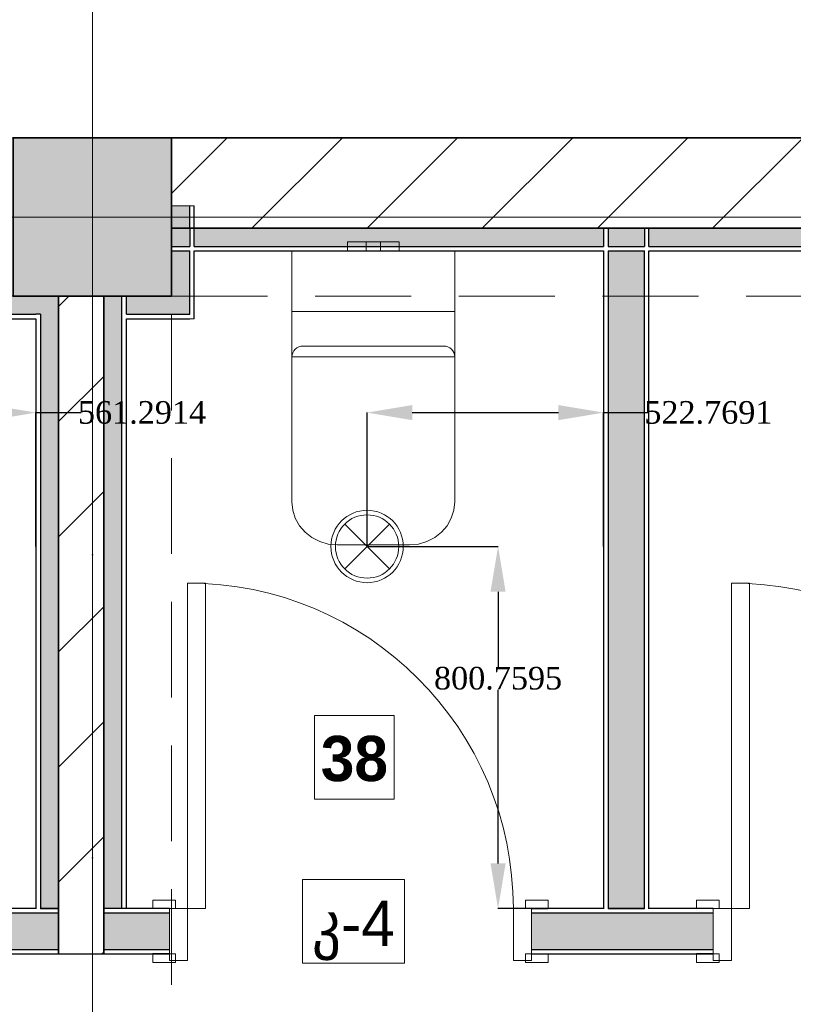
# Model space of a CAD drawing. Header units: millimetres. Extents: x 0 to 88385, y 0 to 41127.
# Tile 74 of 244: x 43071 to 44780, y 30922 to 33099. Entities that reach past the tile are written whole.
import ezdxf
from ezdxf import colors
from ezdxf.entities.mleader import LeaderData, LeaderLine
from ezdxf.enums import TextEntityAlignment as Align
from ezdxf.math import Vec2, Vec3

# ---------------------------------------------------------------- set-up
doc = ezdxf.new("R2010")
doc.units = ezdxf.units.MM
doc.header["$MEASUREMENT"] = 0
doc.set_wipeout_variables(frame=1)
doc.linetypes.add('Dot & Dashed', pattern=[670.277762, 317.5, -176.388889, 0, -176.388874])
doc.linetypes.add('Hidden', pattern=[317.5, 211.666667, -105.833333])
for name, color, linetype in [('- განათება', 7, 'Continuous'), ('New_Structural - Bearing', 7, 'Continuous'), ('Structural - Bearing', 7, 'Continuous'), ('Structural - Grid', 7, 'Continuous')]:
    doc.layers.add(name, color=color, linetype=linetype)
for name, color, linetype, lineweight in [('New_Annotation - Text_Pen_No__20', 1, 'Continuous', 0), ('New_Archicad Doors_Pen_No__1', 7, 'Continuous', 13), ('New_Interior - Furniture _Pen_No__1', 7, 'Continuous', 13), ('New_Structural - Bearing_Pen_No__1', 7, 'Continuous', 13), ('Structural - Bearing_Pen_No__1', 7, 'Continuous', 13), ('Structural - Bearing_Pen_No__20', 1, 'Continuous', 0), ('Structural - Bearing_Pen_No__27', 7, 'Continuous', 35)]:
    doc.layers.add(name, color=color, linetype=linetype, lineweight=lineweight)
for name, color, linetype, lineweight, true_color in [('New_Interior - Lamp_Pen_No__77', 7, 'Continuous', 20, 0xffeb28), ('New_Structural - Bearing_Pen_No__255', 7, 'Continuous', 13, 0xe8e8e8), ('New_Structural - Bearing_Pen_No__5', 7, 'Continuous', 25, 0x40a5ff), ('New_Structural - Bearing_Pen_No__57', 7, 'Continuous', 25, 0xdcd214), ('Structural - Bearing_Pen_No__161', 7, 'Continuous', 13, 0x6a6a6a), ('Structural - Bearing_Pen_No__28', 7, 'Continuous', 35, 0xa80f02), ('Structural - Bearing_Pen_No__81', 7, 'Continuous', 20, 0x6a6a6a), ('Structural - Grid_Pen_No__81', 7, 'Continuous', 20, 0x6a6a6a)]:
    doc.layers.add(name, color=color, linetype=linetype, lineweight=lineweight, true_color=true_color)
doc.styles.add('GENERATED_STYLE_2', font='txt')
doc.styles.add('GENERATED_STYLE_3', font='txt')
doc.styles.get("Standard").update_dxf_attribs({"font": 'sylfaen.ttf'})
doc.dimstyles.get("Standard").update_dxf_attribs({"dimtxt": 0.18, "dimasz": 0.18, "dimexe": 0.18, "dimexo": 0.0625, "dimgap": 0.09, "dimtad": 0, "dimtih": 1, "dimtoh": 1, "dimdec": 4, "dimzin": 0, "dimdsep": 46, "dimtxsty": 'Standard', "dimcen": 0.09, "dimadec": 0, "dimazin": 0, "dimtfac": 1, "dimtdec": 4, "dimtofl": 0, "dimtmove": 0, "dimatfit": 3, "dimfxl": 1, "dimtolj": 1, "dimtzin": 0, "dimarcsym": 0})
pattern_1 = [(45, (0, 0), (-127.2792, 127.2792), [])]

# ---------------------------------------------------------------- blocks, each defined once
blk = doc.blocks.new('Slab_1', base_point=(2744.3, 12903.1))
at = {"layer": 'Structural - Bearing_Pen_No__1', "color": 7, "linetype": 'Continuous', "lineweight": 13, "flags": 128}
blk.add_lwpolyline([(2744.3, 12903.1), (2744.3, 39238), (-9233.8, 39238), (-16833.8, 39238), (-23183.8, 39238), (-23183.8, 32838), (-47183.8, 32838), (-47183.8, 12903.1)], close=True, dxfattribs=at)
blk = doc.blocks.new('Wall_2', base_point=(-46833.8, 32838))
at = {"layer": 'Structural - Bearing', "linetype": 'Continuous', "lineweight": 0, "true_color": 0x000000}
h = blk.add_hatch(dxfattribs=at)
h.set_pattern_fill('MASONRY_BLOCK', color=18, style=0, pattern_type=2)
h.set_pattern_definition(pattern_1)
h.paths.add_polyline_path([(-40833.8, 32638), (-37913.3, 32638), (-37913.3, 32838), (-40833.8, 32838)])
at = {"layer": 'Structural - Bearing_Pen_No__27', "color": 7, "linetype": 'Continuous', "lineweight": 35, "flags": 128}
for points in [[(-37913.3, 32838), (-40833.8, 32838)], [(-40833.8, 32638), (-37913.3, 32638)]]:
    blk.add_lwpolyline(points, dxfattribs=at)
blk = doc.blocks.new('Door_4')
at = {"layer": 'New_Archicad Doors_Pen_No__1', "color": 7, "linetype": 'Continuous', "lineweight": 13}
for p, q in [((320, 0), (320, 720)), ((320, 720), (360, 720)), ((360, 720), (360, 0)), ((-437, 0), (-437, 19)), ((-437, 19), (-387, 19)), ((-387, 0), (-437, 0)), ((-400, 0), (-437, 0)), ((-400, 0), (-437, 0)), ((-360, 0), (-400, 0)), ((-400, 0), (-400, -115)), ((-400, 0), (-400, -10)), ((-400, 0), (-400, -10)), ((-387, 19), (-387, 0)), ((-360, -115), (-360, 0)), ((360, 0), (320, 0)), ((400, 0), (360, 0)), ((360, 0), (360, -115)), ((387, 19), (437, 19)), ((387, 0), (387, 19)), ((437, 0), (387, 0)), ((400, -115), (400, 0)), ((400, 0), (400, -10)), ((400, 0), (400, -10)), ((400, 0), (437, 0)), ((400, 0), (437, 0)), ((437, 19), (437, 0)), ((-400, -10), (-400, -90)), ((-400, -10), (-400, -90)), ((400, -10), (400, -90)), ((400, -10), (400, -90)), ((-437, -119), (-437, -100)), ((-437, -100), (-387, -100)), ((-400, -100), (-437, -100)), ((-400, -100), (-437, -100)), ((-400, -90), (-400, -100)), ((-400, -90), (-400, -100)), ((-387, -100), (-387, -119)), ((387, -100), (437, -100)), ((387, -119), (387, -100)), ((400, -90), (400, -100)), ((400, -90), (400, -100)), ((400, -100), (437, -100)), ((400, -100), (437, -100)), ((437, -100), (437, -119)), ((-387, -119), (-437, -119)), ((-400, -115), (-360, -115)), ((360, -115), (400, -115)), ((437, -119), (387, -119))]:
    blk.add_line(p, q, dxfattribs=at)
blk.add_arc((360, 0), 720, 90, 180, dxfattribs=at)
blk = doc.blocks.new('Wall_77', base_point=(-38672.6, 31033.7))
at = {"layer": 'New_Structural - Bearing_Pen_No__57', "linetype": 'Continuous', "lineweight": 25, "true_color": 0xdcd214}
for points in [[(-41083.8, 31123.7), (-41215.6, 31123.7), (-41215.6, 31043.7), (-41083.8, 31043.7)], [(-40983.8, 31043.7), (-40838.5, 31043.7), (-40838.5, 31123.7), (-40983.8, 31123.7)], [(-40038.5, 31043.7), (-39636.7, 31043.7), (-39636.7, 31123.7), (-40038.5, 31123.7)]]:
    blk.add_hatch(color=52, dxfattribs=at).paths.add_polyline_path(points)
at = {"layer": 'New_Structural - Bearing_Pen_No__1', "color": 7, "linetype": 'Continuous', "lineweight": 13}
for p, q in [((-40838.5, 31133.7), (-40838.5, 31123.7)), ((-40038.5, 31133.7), (-40038.5, 31123.7)), ((-39636.7, 31133.7), (-39636.7, 31123.7)), ((-40838.5, 31123.7), (-40838.5, 31043.7)), ((-40038.5, 31123.7), (-40038.5, 31043.7)), ((-39636.7, 31123.7), (-39636.7, 31043.7)), ((-40838.5, 31043.7), (-40838.5, 31033.7)), ((-40038.5, 31043.7), (-40038.5, 31033.7)), ((-39636.7, 31043.7), (-39636.7, 31033.7))]:
    blk.add_line(p, q, dxfattribs=at)
at = {"layer": 'New_Structural - Bearing_Pen_No__5', "color": 161, "linetype": 'Continuous', "lineweight": 25, "true_color": 0x40a5ff}
for p, q in [((-40838.5, 31133.7), (-40875.5, 31133.7)), ((-40038.5, 31133.7), (-40001.5, 31133.7)), ((-39636.7, 31133.7), (-39673.7, 31133.7)), ((-41083.8, 31123.7), (-41215.6, 31123.7)), ((-40838.5, 31123.7), (-40983.8, 31123.7)), ((-39636.7, 31123.7), (-40038.5, 31123.7)), ((-41215.6, 31043.7), (-41083.8, 31043.7)), ((-40983.8, 31043.7), (-40838.5, 31043.7)), ((-40838.5, 31033.7), (-40875.5, 31033.7)), ((-40038.5, 31043.7), (-39636.7, 31043.7)), ((-40038.5, 31033.7), (-40001.5, 31033.7)), ((-39636.7, 31033.7), (-39673.7, 31033.7))]:
    blk.add_line(p, q, dxfattribs=at)
at = {"layer": 'New_Structural - Bearing_Pen_No__5', "color": 161, "linetype": 'Continuous', "lineweight": 25, "true_color": 0x40a5ff, "flags": 128}
for points in [[(-41133.8, 31133.7), (-41215.6, 31133.7)], [(-41083.8, 31133.7), (-41123.8, 31133.7)], [(-40838.5, 31133.7), (-40983.8, 31133.7)], [(-39879, 31133.7), (-40038.5, 31133.7)], [(-39789, 31133.7), (-39869, 31133.7)], [(-39636.7, 31133.7), (-39779, 31133.7)], [(-41215.6, 31033.7), (-40838.5, 31033.7)], [(-40038.5, 31033.7), (-39636.7, 31033.7)]]:
    blk.add_lwpolyline(points, dxfattribs=at)
at = {"layer": 'Structural - Bearing_Pen_No__27', "color": 7, "linetype": 'Continuous', "lineweight": 35}
for p, q in [((-41083.8, 31133.7), (-41083.8, 31123.7)), ((-40983.8, 31123.7), (-40983.8, 31133.7)), ((-41083.8, 31123.7), (-41083.8, 31043.7)), ((-40983.8, 31043.7), (-40983.8, 31123.7)), ((-41083.8, 31043.7), (-41083.8, 31033.7)), ((-40983.8, 31033.7), (-40983.8, 31043.7))]:
    blk.add_line(p, q, dxfattribs=at)
at = {"layer": 'New_Archicad Doors_Pen_No__1', "color": 7, "linetype": 'Continuous', "lineweight": 13, "xscale": -1, "zscale": 1000}
for p in [(-40438.5, 31133.7), (-39236.7, 31133.7)]:
    blk.add_blockref('Door_4', p, dxfattribs=at)
blk = doc.blocks.new('Wall_78', base_point=(-39879, 32838))
at = {"layer": 'New_Structural - Bearing_Pen_No__57', "linetype": 'Continuous', "lineweight": 25, "true_color": 0xdcd214}
for points in [[(-39869, 32598), (-39789, 32598), (-39789, 32638), (-39869, 32638)], [(-39869, 32588), (-39869, 31133.7), (-39789, 31133.7), (-39789, 32588)]]:
    blk.add_hatch(color=52, dxfattribs=at).paths.add_polyline_path(points)
at = {"layer": 'New_Structural - Bearing_Pen_No__1', "color": 7, "linetype": 'Continuous', "lineweight": 13}
blk.add_line((-39789, 32588), (-39869, 32588), dxfattribs=at)
at = {"layer": 'New_Structural - Bearing_Pen_No__1', "color": 7, "linetype": 'Continuous', "lineweight": 13, "flags": 128}
for points in [[(-39879, 32638), (-39869, 32638)], [(-39869, 32638), (-39789, 32638)], [(-39789, 32638), (-39779, 32638)], [(-39869, 31133.7), (-39789, 31133.7)]]:
    blk.add_lwpolyline(points, dxfattribs=at)
at = {"layer": 'New_Structural - Bearing_Pen_No__5', "color": 161, "linetype": 'Continuous', "lineweight": 25, "true_color": 0x40a5ff}
for p, q in [((-39879, 32638), (-39879, 32598)), ((-39869, 32638), (-39869, 32598)), ((-39789, 32638), (-39789, 32598)), ((-39779, 32598), (-39779, 32638)), ((-39869, 32598), (-39789, 32598)), ((-39869, 32588), (-39869, 31133.7)), ((-39789, 31133.7), (-39789, 32588))]:
    blk.add_line(p, q, dxfattribs=at)
at = {"layer": 'New_Structural - Bearing_Pen_No__5', "color": 161, "linetype": 'Continuous', "lineweight": 25, "true_color": 0x40a5ff, "flags": 128}
for points in [[(-39879, 32588), (-39879, 31133.7)], [(-39779, 31133.7), (-39779, 32588)]]:
    blk.add_lwpolyline(points, dxfattribs=at)
blk = doc.blocks.new('Wall_261', base_point=(-40983.8, 31033.7))
at = {"layer": 'Structural - Bearing', "linetype": 'Continuous', "lineweight": 0, "true_color": 0x000000}
h = blk.add_hatch(dxfattribs=at)
h.set_pattern_fill('MASONRY_BLOCK', color=18, style=0, pattern_type=2)
h.set_pattern_definition(pattern_1)
h.paths.add_polyline_path([(-40983.8, 31133.7), (-40983.8, 32488), (-41083.8, 32488), (-41083.8, 31133.7)])
h = blk.add_hatch(dxfattribs=at)
h.set_pattern_fill('MASONRY_BLOCK', color=18, style=0, pattern_type=2)
h.set_pattern_definition(pattern_1)
h.paths.add_polyline_path([(-40983.8, 31133.7), (-41083.8, 31133.7), (-41083.8, 31123.7), (-40983.8, 31123.7)])
h = blk.add_hatch(dxfattribs=at)
h.set_pattern_fill('MASONRY_BLOCK', color=18, style=0, pattern_type=2)
h.set_pattern_definition(pattern_1)
h.paths.add_polyline_path([(-40983.8, 31123.7), (-41083.8, 31123.7), (-41083.8, 31043.7), (-40983.8, 31043.7)])
h = blk.add_hatch(dxfattribs=at)
h.set_pattern_fill('MASONRY_BLOCK', color=18, style=0, pattern_type=2)
h.set_pattern_definition(pattern_1)
h.paths.add_polyline_path([(-40983.8, 31043.7), (-41083.8, 31043.7), (-41083.8, 31033.7), (-40983.8, 31033.7)])
at = {"layer": 'New_Structural - Bearing_Pen_No__5', "color": 161, "linetype": 'Continuous', "lineweight": 25, "true_color": 0x40a5ff}
blk.add_line((-41083.8, 31033.7), (-40983.8, 31033.7), dxfattribs=at)
at = {"layer": 'Structural - Bearing_Pen_No__27', "color": 7, "linetype": 'Continuous', "lineweight": 35}
for p, q in [((-41083.8, 31133.7), (-41083.8, 31123.7)), ((-40983.8, 31123.7), (-40983.8, 31133.7)), ((-41083.8, 31123.7), (-41083.8, 31043.7)), ((-40983.8, 31043.7), (-40983.8, 31123.7)), ((-41083.8, 31043.7), (-41083.8, 31033.7)), ((-40983.8, 31033.7), (-40983.8, 31043.7))]:
    blk.add_line(p, q, dxfattribs=at)
at = {"layer": 'Structural - Bearing_Pen_No__27', "color": 7, "linetype": 'Continuous', "lineweight": 35, "flags": 128}
for points in [[(-41083.8, 32488), (-41083.8, 31133.7)], [(-40983.8, 31133.7), (-40983.8, 32488)]]:
    blk.add_lwpolyline(points, dxfattribs=at)
blk = doc.blocks.new('Wall_263', base_point=(-41083.8, 32488))
at = {"layer": 'New_Structural - Bearing_Pen_No__255', "linetype": 'Continuous', "lineweight": 13, "true_color": 0xe8e8e8}
for points in [[(-41123.8, 32448), (-41083.8, 32488), (-41123.8, 32488)], [(-41123.8, 32448), (-41083.8, 32448), (-41083.8, 32488)], [(-41123.8, 32448), (-41123.8, 31133.7), (-41083.8, 31133.7), (-41083.8, 32448)]]:
    blk.add_hatch(color=254, dxfattribs=at).paths.add_polyline_path(points)
at = {"layer": 'New_Structural - Bearing_Pen_No__1', "color": 7, "linetype": 'Continuous', "lineweight": 13, "flags": 128}
blk.add_lwpolyline([(-41083.8, 31133.7), (-41123.8, 31133.7)], dxfattribs=at)
at = {"layer": 'New_Structural - Bearing_Pen_No__5', "color": 161, "linetype": 'Continuous', "lineweight": 25, "true_color": 0x40a5ff}
for q in [(-41133.8, 32448), (-41123.8, 31133.7)]:
    blk.add_line((-41123.8, 32448), q, dxfattribs=at)
at = {"layer": 'New_Structural - Bearing_Pen_No__5', "color": 161, "linetype": 'Continuous', "lineweight": 25, "true_color": 0x40a5ff, "flags": 128}
for points in [[(-41083.8, 31133.7), (-41083.8, 32488)], [(-41133.8, 32438), (-41133.8, 31133.7)]]:
    blk.add_lwpolyline(points, dxfattribs=at)
blk = doc.blocks.new('Wall_264', base_point=(-40983.8, 31133.7))
at = {"layer": 'New_Structural - Bearing_Pen_No__255', "linetype": 'Continuous', "lineweight": 13, "true_color": 0xe8e8e8}
blk.add_hatch(color=254, dxfattribs=at).paths.add_polyline_path([(-40983.8, 32488), (-40983.8, 31133.7), (-40943.8, 31133.7), (-40943.8, 32488)])
at = {"layer": 'New_Structural - Bearing_Pen_No__1', "color": 7, "linetype": 'Continuous', "lineweight": 13, "flags": 128}
for points in [[(-40983.8, 31133.7), (-40943.8, 31133.7)], [(-40943.8, 31133.7), (-40933.8, 31133.7)]]:
    blk.add_lwpolyline(points, dxfattribs=at)
at = {"layer": 'New_Structural - Bearing_Pen_No__5', "color": 161, "linetype": 'Continuous', "lineweight": 25, "true_color": 0x40a5ff}
blk.add_line((-40943.8, 31133.7), (-40943.8, 32488), dxfattribs=at)
at = {"layer": 'New_Structural - Bearing_Pen_No__5', "color": 161, "linetype": 'Continuous', "lineweight": 25, "true_color": 0x40a5ff, "flags": 128}
for points in [[(-40983.8, 32488), (-40983.8, 31133.7)], [(-40933.8, 32448), (-40933.8, 32488)], [(-40933.8, 31133.7), (-40933.8, 32438)]]:
    blk.add_lwpolyline(points, dxfattribs=at)
blk = doc.blocks.new('Wall_271', base_point=(-41497.2, 32488))
at = {"layer": 'New_Structural - Bearing_Pen_No__57', "linetype": 'Continuous', "lineweight": 25, "true_color": 0xdcd214}
blk.add_hatch(color=52, dxfattribs=at).paths.add_polyline_path([(-41497.2, 32448), (-41123.8, 32448), (-41123.8, 32488), (-41497.2, 32488)])
at = {"layer": 'New_Structural - Bearing_Pen_No__5', "color": 161, "linetype": 'Continuous', "lineweight": 25, "true_color": 0x40a5ff}
for p, q in [((-41537.2, 32448), (-41497.2, 32448)), ((-41497.2, 32448), (-41133.8, 32448)), ((-41123.8, 32448), (-41133.8, 32448))]:
    blk.add_line(p, q, dxfattribs=at)
at = {"layer": 'New_Structural - Bearing_Pen_No__5', "color": 161, "linetype": 'Continuous', "lineweight": 25, "true_color": 0x40a5ff, "flags": 128}
for points in [[(-41183.8, 32488), (-41497.2, 32488)], [(-41537.2, 32438), (-41133.8, 32438)]]:
    blk.add_lwpolyline(points, dxfattribs=at)
blk = doc.blocks.new('Wall_272', base_point=(-40833.8, 32688))
at = {"layer": 'New_Structural - Bearing_Pen_No__255', "linetype": 'Continuous', "lineweight": 13, "true_color": 0xe8e8e8}
for points in [[(-40833.8, 32688), (-40833.8, 32638), (-40793.8, 32638), (-40793.8, 32688)], [(-40793.8, 32488), (-40793.8, 32588), (-40833.8, 32588), (-40833.8, 32488)], [(-40833.8, 32488), (-40833.8, 32448), (-40793.8, 32448)], [(-40793.8, 32488), (-40833.8, 32488), (-40793.8, 32448)]]:
    blk.add_hatch(color=254, dxfattribs=at).paths.add_polyline_path(points)
at = {"layer": 'New_Structural - Bearing_Pen_No__1', "color": 7, "linetype": 'Continuous', "lineweight": 13}
blk.add_line((-40793.8, 32588), (-40833.8, 32588), dxfattribs=at)
at = {"layer": 'New_Structural - Bearing_Pen_No__1', "color": 7, "linetype": 'Continuous', "lineweight": 13, "flags": 128}
for points in [[(-40833.8, 32688), (-40793.8, 32688)], [(-40793.8, 32688), (-40783.8, 32688)], [(-40783.8, 32438), (-40793.8, 32438)]]:
    blk.add_lwpolyline(points, dxfattribs=at)
at = {"layer": 'New_Structural - Bearing_Pen_No__5', "color": 161, "linetype": 'Continuous', "lineweight": 25, "true_color": 0x40a5ff}
for p, q in [((-40793.8, 32638), (-40793.8, 32688)), ((-40793.8, 32638), (-40793.8, 32598)), ((-40783.8, 32598), (-40783.8, 32638)), ((-40793.8, 32488), (-40793.8, 32588)), ((-40793.8, 32448), (-40793.8, 32488)), ((-40833.8, 32448), (-40793.8, 32448))]:
    blk.add_line(p, q, dxfattribs=at)
at = {"layer": 'New_Structural - Bearing_Pen_No__5', "color": 161, "linetype": 'Continuous', "lineweight": 25, "true_color": 0x40a5ff, "flags": 128}
for points in [[(-40783.8, 32638), (-40783.8, 32688)], [(-40783.8, 32438), (-40783.8, 32588)]]:
    blk.add_lwpolyline(points, dxfattribs=at)
blk = doc.blocks.new('Wall_273', base_point=(-40833.8, 32488))
at = {"layer": 'New_Structural - Bearing_Pen_No__255', "linetype": 'Continuous', "lineweight": 13, "true_color": 0xe8e8e8}
blk.add_hatch(color=254, dxfattribs=at).paths.add_polyline_path([(-40833.8, 32488), (-40933.8, 32488), (-40933.8, 32448), (-40833.8, 32448)])
at = {"layer": 'New_Structural - Bearing_Pen_No__1', "color": 7, "linetype": 'Continuous', "lineweight": 13, "flags": 128}
blk.add_lwpolyline([(-40933.8, 32488), (-40933.8, 32448)], dxfattribs=at)
at = {"layer": 'New_Structural - Bearing_Pen_No__5', "color": 161, "linetype": 'Continuous', "lineweight": 25, "true_color": 0x40a5ff}
for p, q in [((-40933.8, 32448), (-40833.8, 32448)), ((-40833.8, 32448), (-40793.8, 32448))]:
    blk.add_line(p, q, dxfattribs=at)
at = {"layer": 'New_Structural - Bearing_Pen_No__5', "color": 161, "linetype": 'Continuous', "lineweight": 25, "true_color": 0x40a5ff, "flags": 128}
blk.add_lwpolyline([(-40933.8, 32438), (-40793.8, 32438)], dxfattribs=at)
blk = doc.blocks.new('Wall_278', base_point=(-37913.3, 32638))
at = {"layer": 'New_Structural - Bearing_Pen_No__57', "linetype": 'Continuous', "lineweight": 25, "true_color": 0xdcd214}
for points in [[(-40833.8, 32598), (-40793.8, 32598), (-40793.8, 32638), (-40833.8, 32638)], [(-40783.8, 32598), (-39879, 32598), (-39879, 32638), (-40783.8, 32638)], [(-39779, 32598), (-38672.6, 32598), (-38672.6, 32638), (-39779, 32638)]]:
    blk.add_hatch(color=52, dxfattribs=at).paths.add_polyline_path(points)
at = {"layer": 'New_Structural - Bearing_Pen_No__5', "color": 161, "linetype": 'Continuous', "lineweight": 25, "true_color": 0x40a5ff}
for p, q in [((-40793.8, 32638), (-40793.8, 32598)), ((-40783.8, 32598), (-40783.8, 32638)), ((-39879, 32638), (-39879, 32598)), ((-39779, 32598), (-39779, 32638)), ((-40833.8, 32598), (-40793.8, 32598)), ((-40783.8, 32598), (-39879, 32598)), ((-39869, 32598), (-39789, 32598)), ((-39779, 32598), (-38672.6, 32598))]:
    blk.add_line(p, q, dxfattribs=at)
at = {"layer": 'New_Structural - Bearing_Pen_No__5', "color": 161, "linetype": 'Continuous', "lineweight": 25, "true_color": 0x40a5ff, "flags": 128}
for points in [[(-39879, 32638), (-40783.8, 32638)], [(-38672.6, 32638), (-39779, 32638)], [(-40833.8, 32588), (-40793.8, 32588)], [(-40783.8, 32588), (-39879, 32588)], [(-39869, 32588), (-39789, 32588)], [(-39779, 32588), (-38672.6, 32588)]]:
    blk.add_lwpolyline(points, dxfattribs=at)
blk = doc.blocks.new('Column_8', base_point=(-41008.8, 32663))
at = {"layer": 'Structural - Bearing_Pen_No__161', "linetype": 'Continuous', "lineweight": 0, "true_color": 0x6a6a6a}
blk.add_hatch(color=251, dxfattribs=at).paths.add_polyline_path([(-40833.8, 32488), (-40833.8, 32838), (-41183.8, 32838), (-41183.8, 32488)])
at = {"layer": 'Structural - Bearing_Pen_No__20', "color": 1, "linetype": 'Continuous', "lineweight": 0}
for p, q in [((-41008.8, 32743), (-41008.8, 32918)), ((-41088.8, 32663), (-41263.8, 32663)), ((-40928.8, 32663), (-40753.8, 32663)), ((-41008.8, 32583), (-41008.8, 32408))]:
    blk.add_line(p, q, dxfattribs=at)
blk.add_point((-41008.8, 32663), dxfattribs=at)
at = {"layer": 'Structural - Bearing_Pen_No__28', "color": 14, "linetype": 'Continuous', "lineweight": 35, "true_color": 0xa80f02, "flags": 128}
blk.add_lwpolyline([(-40833.8, 32488), (-40833.8, 32838), (-41183.8, 32838), (-41183.8, 32488)], close=True, dxfattribs=at)
blk = doc.blocks.new('Standard grid marker')
at = {"layer": 'Structural - Grid_Pen_No__81', "color": 251, "linetype": 'Continuous', "lineweight": 20, "true_color": 0x6a6a6a}
blk.add_line((1000, 0), (51328.1, 0), dxfattribs=at)
at = {"layer": 'Structural - Grid_Pen_No__81', "color": 251, "lineweight": 20, "true_color": 0x6a6a6a, "style": 'GENERATED_STYLE_2'}
for tag, p in [('AC_MarkerText_1_0', (-100, -144)), ('AC_MarkerText_1_1', (52428.1, -144))]:
    blk.add_attdef(tag, text='', height=100, rotation=180, dxfattribs=at).set_placement(p, align=Align.TOP_CENTER)
blk = doc.blocks.new('Standard grid marker_2')
at = {"layer": 'Structural - Grid_Pen_No__81', "color": 251, "linetype": 'Continuous', "lineweight": 20, "true_color": 0x6a6a6a}
blk.add_line((1000, 0), (27734.9, 0), dxfattribs=at)
at = {"layer": 'Structural - Grid_Pen_No__81', "color": 251, "lineweight": 20, "true_color": 0x6a6a6a, "style": 'GENERATED_STYLE_2'}
for tag, p in [('AC_MarkerText_1_0', (-1.5, -46.7)), ('AC_MarkerText_1_1', (28933.4, -46.7))]:
    blk.add_attdef(tag, text='', height=100, rotation=270, dxfattribs=at).set_placement(p, align=Align.TOP_CENTER)
blk = doc.blocks.new('WC')
at = {"layer": 'New_Interior - Furniture _Pen_No__1', "color": 7, "linetype": 'Continuous', "lineweight": 13}
for p, q in [((-57, 20), (-40.3, 20)), ((-57, 0), (-57, 20)), ((-40.3, 20), (-16, 20)), ((-16, 20), (-11.3, 20)), ((-16, 0), (-16, 20)), ((-11.3, 20), (0, 20)), ((0, 20), (11.3, 20)), ((0, 0), (11.3, 0)), ((11.3, 20), (16, 20)), ((11.3, 0), (16, 0)), ((16, 0), (16, 20)), ((16, 20), (40.3, 20)), ((16, 0), (40.3, 0)), ((40.3, 20), (57, 20)), ((40.3, 0), (57, 0)), ((57, 0), (57, 20)), ((-57, 0), (-40.3, 0)), ((-40.3, 0), (-16, 0)), ((-16, 0), (-11.3, 0)), ((-11.3, 0), (0, 0)), ((-180, -133.8), (180, -133.8)), ((0, -210.3), (-155, -210.3)), ((155, -210.3), (0, -210.3)), ((-180, -234.2), (180, -234.2))]:
    blk.add_line(p, q, dxfattribs=at)
at = {"layer": 'New_Interior - Furniture _Pen_No__1', "color": 7, "linetype": 'Continuous', "lineweight": 13, "flags": 128}
blk.add_lwpolyline([(80, -650), (99.5, -648.2), (118.3, -642.7), (135.6, -633.9), (150.7, -622), (163.1, -607.5), (172.4, -591), (178.1, -573.1), (180, -554.4), (180, 0), (-180, 0), (-180, -554.4), (-178.1, -573.1), (-172.4, -591), (-163.1, -607.5), (-150.7, -622), (-135.6, -633.9), (-118.3, -642.7), (-99.5, -648.2), (-80, -650)], close=True, dxfattribs=at)
at = {"layer": 'New_Interior - Furniture _Pen_No__1', "color": 7, "linetype": 'Continuous', "lineweight": 13}
for centre, start_param, end_param in [((-155, -234.2), 1.570796, 3.141593), ((155, -234.2), 0, 1.570796)]:
    blk.add_ellipse(centre, major_axis=(25, 0), ratio=0.955882, start_param=start_param, end_param=end_param, dxfattribs=at)
blk = doc.blocks.new('Beam_8', base_point=(-41008.8, 14663))
at = {"layer": 'Structural - Bearing_Pen_No__81', "color": 251, "linetype": 'Dot & Dashed', "lineweight": 20, "true_color": 0x6a6a6a}
blk.add_line((-41008.8, 14663), (-41008.8, 32663), dxfattribs=at)
at = {"layer": 'Structural - Bearing_Pen_No__81', "color": 251, "linetype": 'Hidden', "lineweight": 20, "true_color": 0x6a6a6a}
blk.add_line((-40833.8, 26838), (-40833.8, 32488), dxfattribs=at)
blk = doc.blocks.new('Beam_13', base_point=(-47008.8, 32663))
at = {"layer": 'Structural - Bearing_Pen_No__81', "color": 251, "linetype": 'Hidden', "lineweight": 20, "true_color": 0x6a6a6a}
for p, q in [((-47183.8, 32838), (-23183.8, 32838)), ((-40833.8, 32488), (-35183.8, 32488))]:
    blk.add_line(p, q, dxfattribs=at)
at = {"layer": 'Structural - Bearing_Pen_No__81', "color": 251, "linetype": 'Dot & Dashed', "lineweight": 20, "true_color": 0x6a6a6a}
blk.add_line((-47008.8, 32663), (991.2, 32663), dxfattribs=at)
blk = doc.blocks.new('Recessed Spot')
at = {"layer": 'New_Interior - Lamp_Pen_No__77', "color": 2, "linetype": 'Continuous', "lineweight": 20, "true_color": 0xffeb28}
for q in [(-49.5, 49.5), (49.5, 49.5), (-49.5, -49.5), (49.5, -49.5)]:
    blk.add_line((0, 0), q, dxfattribs=at)
at = {"layer": 'New_Interior - Lamp_Pen_No__77', "color": 2, "linetype": 'Continuous', "lineweight": 20, "true_color": 0xffeb28, "flags": 128}
blk.add_lwpolyline([(80, 0, 1), (-80, 0, 1)], format="xyb", close=True, dxfattribs=at)
at = {"layer": 'New_Interior - Lamp_Pen_No__77', "color": 2, "linetype": 'Continuous', "lineweight": 20, "true_color": 0xffeb28}
blk.add_circle((0, 0), 70, dxfattribs=at)
blk = doc.blocks.new('*D629')
at = {"layer": '- განათება', "color": 0, "lineweight": -2, "transparency": 16777216}
for p, q in [((42545.2, 31934.5), (42545.2, 32230.7)), ((42645.2, 32230.5), (43006.5, 32230.5)), ((43106.5, 31934.5), (43106.5, 32230.7)), ((43106.5, 32230.5), (43206.5, 32230.5))]:
    blk.add_line(p, q, dxfattribs=at)
at = {"layer": '- განათება', "color": 0, "transparency": 16777216}
for points in [[(42645.2, 32247.2), (42645.2, 32213.8), (42545.2, 32230.5)], [(43006.5, 32247.2), (43006.5, 32213.8), (43106.5, 32230.5)]]:
    blk.add_solid(points, dxfattribs=at)
at = {"layer": 'Defpoints', "color": 0, "transparency": 16777216}
for p in [(42545.2, 32230.5), (42545.2, 31934.5), (43106.5, 31934.5)]:
    blk.add_point(p, dxfattribs=at)
at = {"layer": '- განათება', "color": 0, "transparency": 16777216, "insert": (43341.1, 32230.5), "char_height": 50, "attachment_point": 5}
blk.add_mtext('\\A1;{\\fSylfaen|b0|i0|c0|p18;561.2914}', dxfattribs=at)
blk = doc.blocks.new('*D630')
at = {"layer": '- განათება', "color": 0, "lineweight": -2, "transparency": 16777216}
for p, q in [((43838.6, 31934.5), (44128.2, 31934.5)), ((44128, 31834.5), (44128, 31668.5)), ((44128, 31233.7), (44128, 31617.2)), ((44289.5, 31133.7), (44127.8, 31133.7))]:
    blk.add_line(p, q, dxfattribs=at)
at = {"layer": '- განათება', "color": 0, "transparency": 16777216}
for points in [[(44111.3, 31834.5), (44144.7, 31834.5), (44128, 31934.5)], [(44111.3, 31233.7), (44144.7, 31233.7), (44128, 31133.7)]]:
    blk.add_solid(points, dxfattribs=at)
at = {"layer": 'Defpoints', "color": 0, "transparency": 16777216}
for p in [(43838.5, 31934.5), (44128, 31934.5), (44289.6, 31133.7)]:
    blk.add_point(p, dxfattribs=at)
at = {"layer": '- განათება', "color": 0, "transparency": 16777216, "insert": (44128, 31642.8), "char_height": 50, "attachment_point": 5}
blk.add_mtext('\\A1;{\\fSylfaen|b0|i0|c0|p18;800.7595}', dxfattribs=at)
blk = doc.blocks.new('*D631')
at = {"layer": '- განათება', "color": 0, "lineweight": -2, "transparency": 16777216}
for p, q in [((43838.5, 31934.5), (43838.5, 32230.7)), ((43938.5, 32230.5), (44261.3, 32230.5)), ((44361.3, 31934.5), (44361.3, 32230.7)), ((44361.3, 32230.5), (44461.3, 32230.5))]:
    blk.add_line(p, q, dxfattribs=at)
at = {"layer": '- განათება', "color": 0, "transparency": 16777216}
for points in [[(43938.5, 32247.2), (43938.5, 32213.8), (43838.5, 32230.5)], [(44261.3, 32247.2), (44261.3, 32213.8), (44361.3, 32230.5)]]:
    blk.add_solid(points, dxfattribs=at)
at = {"layer": 'Defpoints', "color": 0, "transparency": 16777216}
for p in [(43838.5, 32230.5), (43838.5, 31934.5), (44361.3, 31934.5)]:
    blk.add_point(p, dxfattribs=at)
at = {"layer": '- განათება', "color": 0, "transparency": 16777216, "insert": (44592.8, 32230.5), "char_height": 50, "attachment_point": 5}
blk.add_mtext('\\A1;{\\fSylfaen|b0|i0|c0|p18;522.7691}', dxfattribs=at)

msp = doc.modelspace()

# ---------------------------------------------------------------- block references
at = {"layer": '- განათება', "color": 2, "linetype": 'Continuous', "lineweight": 20, "true_color": 0xffeb28, "zscale": 1000}
msp.add_blockref('Recessed Spot', (43838.52789, 31934.47807), dxfattribs=at)
at = {"layer": 'New_Interior - Furniture _Pen_No__1', "color": 7, "linetype": 'Continuous', "lineweight": 13, "zscale": 1000}
msp.add_blockref('WC', (43852.29837, 32587.98097), dxfattribs=at)
at = {"layer": 'New_Structural - Bearing', "color": 7, "lineweight": 35}
for name, p in [('Wall_272', (43406.5059, 32687.98097)), ('Wall_278', (46327.04275, 32637.98097)), ('Wall_78', (44361.29696, 32837.98097)), ('Wall_271', (42743.13294, 32487.98097)), ('Wall_263', (43156.5059, 32487.98097)), ('Wall_264', (43256.5059, 31133.71855)), ('Wall_273', (43406.5059, 32487.98097)), ('Wall_77', (45567.6493, 31033.71855))]:
    msp.add_blockref(name, p, dxfattribs=at)
at = {"layer": 'Structural - Bearing', "color": 7, "linetype": 'Continuous', "lineweight": 13}
msp.add_blockref('Slab_1', (86984.57817, 12903.05519), dxfattribs=at)
at = {"layer": 'Structural - Bearing', "color": 14, "lineweight": 35, "true_color": 0xa80f02}
msp.add_blockref('Column_8', (43231.5059, 32662.98097), dxfattribs=at)
at = {"layer": 'Structural - Bearing', "color": 251, "lineweight": 20, "true_color": 0x6a6a6a}
for name, p in [('Beam_13', (37231.5059, 32662.98097)), ('Beam_8', (43231.5059, 14662.98097))]:
    msp.add_blockref(name, p, dxfattribs=at)
at = {"layer": 'Structural - Bearing', "color": 7, "lineweight": 35}
for name, p in [('Wall_2', (37406.5059, 32837.98097)), ('Wall_261', (43256.5059, 31033.71855))]:
    msp.add_blockref(name, p, dxfattribs=at)
at = {"layer": 'Structural - Grid', "color": 8, "linetype": 'Continuous', "lineweight": 15, "zscale": 1000}
for name, p, rotation in [('Standard grid marker_2', (43231.5059, 11703.05519), 90), ('Standard grid marker', (88184.57817, 32662.98097), 180)]:
    msp.add_blockref(name, p, dxfattribs=dict(at, rotation=rotation))

# ---------------------------------------------------------------- dimensions: what is measured, and where the dimension line sits
at = {"layer": '- განათება', "color": 1}
for base, p1, p2, picture, middle in [((42545.214547, 32230.48864), (43106.5059, 31934.478075), (42545.214547, 31934.478075), '*D629', (43341.096962, 32230.48864)), ((43838.52789, 32230.48864), (44361.29696, 31934.47807), (43838.52789, 31934.47807), '*D631', (44592.77408, 32230.48864))]:
    dim = msp.add_linear_dim(base=base, p1=p1, p2=p2, angle=180, text='{\\fSylfaen|b0|i0|c0|p18;<>}', dimstyle='Standard', override={"dimtxt": 50, "dimasz": 100}, dxfattribs=at)
    dim.commit()
    dim.dimension.update_dxf_attribs({"geometry": picture, "text_midpoint": middle, "dimtype": 160})

# ---------------------------------------------------------------- next in the draw order: wipeouts: each hides what was drawn before it
at = {"color": 1, "linetype": 'Continuous', "lineweight": 0, "ltscale": 256177.674293}
msp.add_wipeout([(43722.64787, 31375.88338), (43898.21166, 31375.88338), (43898.21166, 31560.73198), (43722.64787, 31560.73198)], dxfattribs=at).dxf.layer = 'New_Annotation - Text_Pen_No__20'
at = {"color": 1, "linetype": 'Continuous', "lineweight": 0, "ltscale": 255096.310794}
msp.add_wipeout([(43695.6414, 31013.0216), (43920.95066, 31013.0216), (43920.95066, 31197.87011), (43695.6414, 31197.87011)], dxfattribs=at).dxf.layer = 'New_Annotation - Text_Pen_No__20'

# ---------------------------------------------------------------- next in the draw order: linework, layer by layer
at = {"layer": 'New_Annotation - Text_Pen_No__20', "color": 1, "linetype": 'Continuous', "lineweight": 0, "flags": 128}
for points in [[(43722.64787, 31375.88338), (43898.21166, 31375.88338), (43898.21166, 31560.73198), (43722.64787, 31560.73198), (43722.64787, 31375.88338)], [(43695.6414, 31013.0216), (43920.95066, 31013.0216), (43920.95066, 31197.87011), (43695.6414, 31197.87011), (43695.6414, 31013.0216)]]:
    msp.add_lwpolyline(points, close=True, dxfattribs=at)

# ---------------------------------------------------------------- next in the draw order: texts
at = {"layer": 'New_Annotation - Text_Pen_No__20', "color": 1, "linetype": 'Continuous', "lineweight": 0, "char_height": 100, "attachment_point": 2}
for s, insert, style in [('\\A1;{\\pqc;\\fBOG 2018|b1|i0|c0|p0;\\W1.000000;38}', (43810.42976, 31515.81077), 'GENERATED_STYLE_3'), ('\\A1;{\\pqc;\\fBOG 2018|b0|i0|c0|p0;\\W1.000000;კ-\\fBOG 2018|b0|i0|c0|p0;\\W1.000000;4}', (43808.29603, 31151.20346), 'GENERATED_STYLE_2')]:
    msp.add_mtext(s, dxfattribs=dict(at, insert=insert, style=style))

# ---------------------------------------------------------------- next in the draw order: dimensions: what is measured, and where the dimension line sits
at = {"layer": '- განათება', "color": 1}
dim = msp.add_linear_dim(base=(44128, 31934.47807), p1=(44289.59118, 31133.71855), p2=(43838.52789, 31934.47807), angle=90, text='{\\fSylfaen|b0|i0|c0|p18;<>}', dimstyle='Standard', override={"dimtxt": 50, "dimasz": 100}, dxfattribs=at)
dim.commit()
dim.dimension.update_dxf_attribs({"geometry": '*D630', "text_midpoint": (44128, 31642.83543), "dimtype": 160})

# ---------------------------------------------------------------- next in the draw order: leaders
at = {"color": 5}
ml = msp.add_multileader_mtext('Standard', dxfattribs=at)
ml.set_content('ნეოტეკის  ფარი', color=5)
ml.set_leader_properties()
ml.build(insert=Vec2(0, 0))
ml.multileader.update_dxf_attribs({"text_right_attachment_type": 6, "dogleg_length": 50, "arrow_head_size": 100})
ctx = ml.context
ctx.base_point, ctx.char_height, ctx.arrow_head_size, ctx.landing_gap_size, ctx.plane_origin = Vec3(50468.91, 32218.71661), 100, 100, 0.09, Vec3(56312.8393, 27064.407)
ctx.right_attachment = 6
notes = []
notes.append((ctx, [(0, (0, 0, 0), (0, 0), (1, 0), 1, [])]))
ctx.mtext.insert, ctx.mtext.width, ctx.mtext.flow_direction = Vec3(50469, 32288.46183), 1402.7684334, 5
ml = msp.add_multileader_mtext('Standard', dxfattribs=at)
ml.set_content('ნეოტეკის \\Pრეკი', color=5)
ml.set_leader_properties()
ml.build(insert=Vec2(0, 0))
ml.multileader.update_dxf_attribs({"text_right_attachment_type": 6, "dogleg_length": 50, "arrow_head_size": 100})
ctx = ml.context
ctx.base_point, ctx.char_height, ctx.arrow_head_size, ctx.landing_gap_size, ctx.plane_origin = Vec3(52433.92127, 31594.41315), 100, 100, 0.09, Vec3(58277.85057, 26439.85585)
ctx.right_attachment = 6
notes.append((ctx, [(0, (0, 0, 0), (0, 0), (1, 0), 1, [])]))
ctx.mtext.insert, ctx.mtext.width, ctx.mtext.flow_direction = Vec3(52434.01127, 31663.91068), 1402.7684334, 5
for ctx, leaders in notes:
    for number, flags, end, landing, length, lines in leaders:
        leader = LeaderData()
        leader.index, (leader.has_last_leader_line, leader.has_dogleg_vector, leader.attachment_direction) = number, flags
        leader.last_leader_point, leader.dogleg_vector, leader.dogleg_length = Vec3(end), Vec3(landing), length
        for number, points, colour, breaks in lines:
            line = LeaderLine()
            line.index, line.vertices, line.color, line.breaks = number, Vec3.list(points), colors.encode_raw_color(colour), breaks
            leader.lines.append(line)
        ctx.leaders.append(leader)

doc.saveas('drawing.dxf')
